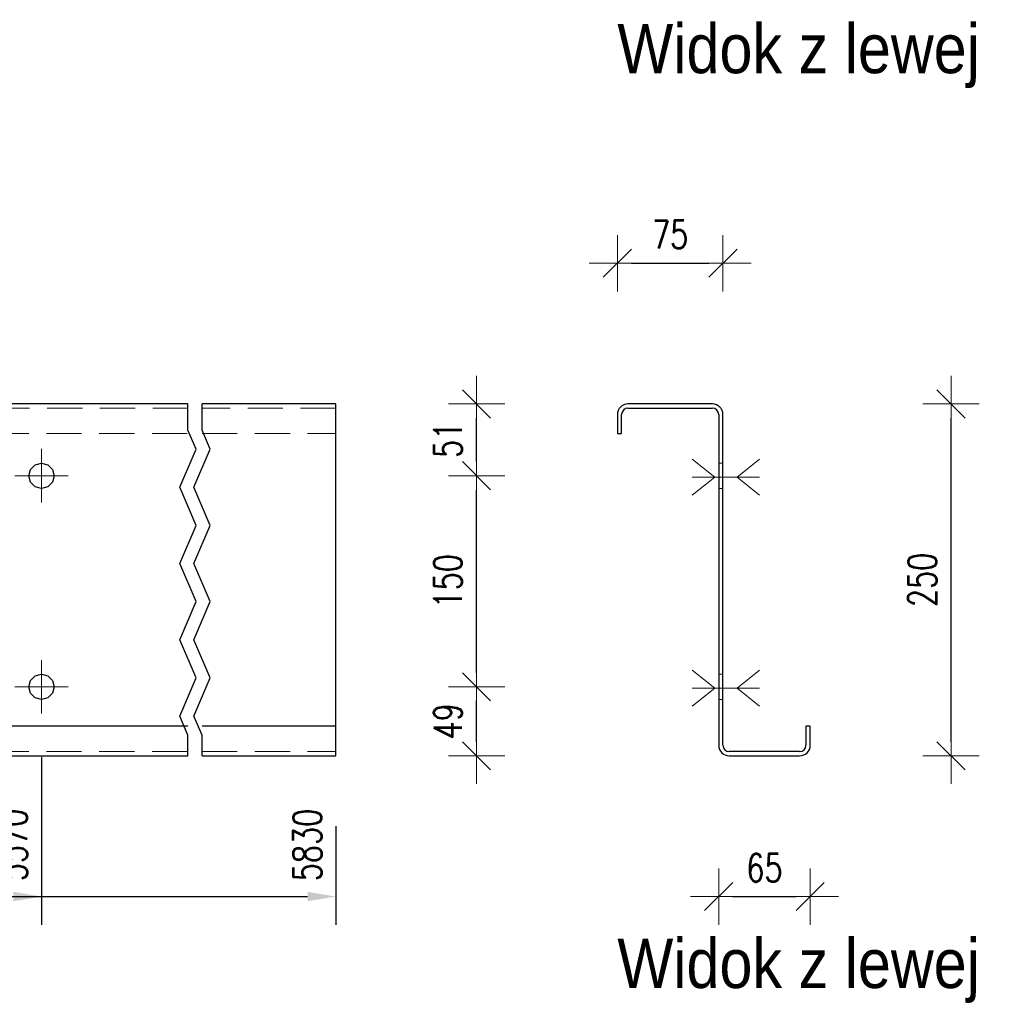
# Model space of a CAD drawing. Header units: millimetres. Extents: x -134 to 978, y 9358 to 10027.
# Tile 11 of 44: x 61 to 130, y 9609 to 9679. Entities that reach past the tile are written whole.
import ezdxf

# ---------------------------------------------------------------- set-up
doc = ezdxf.new("R2010")
doc.units = ezdxf.units.MM
doc.header["$LTSCALE"] = 10
doc.linetypes.add('HIDDEN', pattern=[0.375, 0.25, -0.125])
doc.linetypes.add('MITTE', pattern=[2, 1.25, -0.25, 0.25, -0.25])
doc.layers.get('Defpoints').update_dxf_attribs({"color": 1})
for name, color, linetype, lineweight in [('PS_Bolt', 4, 'Continuous', 13), ('PS_DIM', 4, 'Continuous', 13), ('PS_Hidden', 2, 'HIDDEN', 9), ('PS_Mid', 5, 'MITTE', 15), ('PS_Shape', 161, 'Continuous', 30), ('PS_SOLID', 7, 'Continuous', 30), ('PS_TEXT', 3, 'Continuous', 18)]:
    doc.layers.add(name, color=color, linetype=linetype, lineweight=lineweight)
doc.styles.add('gil', font='txt', dxfattribs={"width": 0.9})
doc.styles.add('simplex', font='simplex.shx', dxfattribs={"width": 0.75})
doc.dimstyles.new('1_10_GŁ_DS1-LS10', dxfattribs={"dimtxt": 2, "dimasz": 2, "dimexe": 2, "dimexo": 5, "dimgap": 1, "dimtad": 1, "dimjust": 4, "dimdec": 0, "dimlfac": 10, "dimtxsty": 'simplex', "dimblk1": 'NONE', "dimsah": 1, "dimcen": 2, "dimclrd": 256, "dimclre": 256, "dimclrt": 3, "dimadec": 1, "dimazin": 0, "dimtfac": 1, "dimtdec": 0, "dimtmove": 2, "dimatfit": 3, "dimfxl": 1, "dimarcsym": 0})
doc.dimstyles.new('1_10_PRZ_DS1-LS10', dxfattribs={"dimtxt": 2, "dimasz": 1, "dimexe": 2, "dimexo": 5, "dimgap": 1, "dimtad": 1, "dimdec": 0, "dimlfac": 10, "dimtxsty": 'simplex', "dimblk": 'dimznak', "dimcen": 2, "dimse1": 1, "dimse2": 1, "dimclrt": 3, "dimadec": 1, "dimazin": 0, "dimtfac": 1, "dimtdec": 0, "dimtix": 1, "dimtmove": 2, "dimatfit": 3, "dimldrblk": 'dim-grot', "dimfxl": 1, "dimarcsym": 0})

# ---------------------------------------------------------------- blocks, each defined once
blk = doc.blocks.new('*D91')
at = {"layer": 'Defpoints', "color": 0, "transparency": 16777216}
for p in [(62.399, 9631.34), (-86.601, 9626.44), (62.399, 9616.44)]:
    blk.add_point(p, dxfattribs=at)
at = {"layer": 'PS_DIM', "lineweight": -2, "transparency": 16777216}
for p, q in [((62.399, 9626.34), (62.399, 9614.44)), ((-86.601, 9621.44), (-86.601, 9614.44)), ((-86.601, 9616.44), (60.399, 9616.44))]:
    blk.add_line(p, q, dxfattribs=at)
at = {"layer": 'PS_DIM', "transparency": 16777216}
blk.add_solid([(60.399, 9616.773), (60.399, 9616.106), (62.399, 9616.44)], dxfattribs=at)
at = {"layer": 'PS_DIM', "color": 3, "transparency": 16777216, "insert": (60.379, 9620.102), "char_height": 2, "attachment_point": 5, "rotation": 90, "style": 'simplex'}
blk.add_mtext('5570', dxfattribs=at)
blk = doc.blocks.new('_None')
blk = doc.blocks.new('*D92')
at = {"layer": 'Defpoints', "color": 0, "transparency": 16777216}
for p in [(-86.601, 9626.44), (83.299, 9626.44), (83.299, 9616.44)]:
    blk.add_point(p, dxfattribs=at)
at = {"layer": 'PS_DIM', "lineweight": -2, "transparency": 16777216}
for p, q in [((-86.601, 9621.44), (-86.601, 9614.44)), ((83.299, 9621.44), (83.299, 9614.44)), ((-86.601, 9616.44), (81.299, 9616.44))]:
    blk.add_line(p, q, dxfattribs=at)
at = {"layer": 'PS_DIM', "transparency": 16777216}
blk.add_solid([(81.299, 9616.773), (81.299, 9616.106), (83.299, 9616.44)], dxfattribs=at)
at = {"layer": 'PS_DIM', "color": 3, "transparency": 16777216, "insert": (81.279, 9620.102), "char_height": 2, "attachment_point": 5, "rotation": 90, "style": 'simplex'}
blk.add_mtext('5830', dxfattribs=at)
blk = doc.blocks.new('dimznak')
at = {"color": 0}
for points in [[(0, 2), (0, -2)], [(-2, 0), (2, 0)]]:
    blk.add_lwpolyline(points, dxfattribs=at)
at = {"color": 2}
blk.add_lwpolyline([(1, 1), (-1, -1)], dxfattribs=at)
blk = doc.blocks.new('*D93')
at = {"layer": 'Defpoints', "color": 0, "transparency": 16777216}
for p in [(62.399, 9631.34), (93.299, 9631.34), (62.399, 9626.44)]:
    blk.add_point(p, dxfattribs=at)
at = {"layer": 'PS_DIM', "color": 0, "lineweight": -2, "transparency": 16777216}
blk.add_line((93.299, 9627.44), (93.299, 9630.34), dxfattribs=at)
for p, rotation in [((93.299, 9631.34), 90), ((93.299, 9626.44), 270)]:
    blk.add_blockref('dimznak', p, dxfattribs=dict(at, rotation=rotation))
at = {"layer": 'PS_DIM', "color": 3, "transparency": 16777216, "insert": (91.259, 9628.89), "char_height": 2, "attachment_point": 5, "rotation": 90, "style": 'simplex'}
blk.add_mtext('49', dxfattribs=at)
blk = doc.blocks.new('dim-grot')
blk.add_hatch(color=256).paths.add_polyline_path([(0, 0), (-2, 0.5), (-2, -0.5)])
blk.add_lwpolyline([(0, 0), (-2, 0.5), (-2, -0.5), (0, 0)])
blk = doc.blocks.new('*D94')
at = {"layer": 'Defpoints', "color": 0, "transparency": 16777216}
for p in [(62.399, 9646.34), (93.299, 9646.34), (62.399, 9631.34)]:
    blk.add_point(p, dxfattribs=at)
at = {"layer": 'PS_DIM', "color": 0, "lineweight": -2, "transparency": 16777216}
blk.add_line((93.299, 9632.34), (93.299, 9645.34), dxfattribs=at)
for p, rotation in [((93.299, 9646.34), 90), ((93.299, 9631.34), 270)]:
    blk.add_blockref('dimznak', p, dxfattribs=dict(at, rotation=rotation))
at = {"layer": 'PS_DIM', "color": 3, "transparency": 16777216, "insert": (91.259, 9638.84), "char_height": 2, "attachment_point": 5, "rotation": 90, "style": 'simplex'}
blk.add_mtext('150', dxfattribs=at)
blk = doc.blocks.new('*D95')
at = {"layer": 'Defpoints', "color": 0, "transparency": 16777216}
for p in [(62.399, 9651.44), (93.299, 9651.44), (62.399, 9646.34)]:
    blk.add_point(p, dxfattribs=at)
at = {"layer": 'PS_DIM', "color": 0, "lineweight": -2, "transparency": 16777216}
blk.add_line((93.299, 9647.34), (93.299, 9650.44), dxfattribs=at)
for p, rotation in [((93.299, 9651.44), 90), ((93.299, 9646.34), 270)]:
    blk.add_blockref('dimznak', p, dxfattribs=dict(at, rotation=rotation))
at = {"layer": 'PS_DIM', "color": 3, "transparency": 16777216, "insert": (91.259, 9648.89), "char_height": 2, "attachment_point": 5, "rotation": 90, "style": 'simplex'}
blk.add_mtext('51', dxfattribs=at)
blk = doc.blocks.new('*D96')
at = {"layer": 'Defpoints', "color": 0, "transparency": 16777216}
for p in [(110.499, 9627.703), (116.999, 9627.618), (116.999, 9616.44)]:
    blk.add_point(p, dxfattribs=at)
at = {"layer": 'PS_DIM', "color": 0, "lineweight": -2, "transparency": 16777216}
blk.add_line((111.499, 9616.44), (115.999, 9616.44), dxfattribs=at)
at = {"layer": 'PS_DIM', "color": 0, "lineweight": -2, "transparency": 16777216, "rotation": 180}
blk.add_blockref('dimznak', (110.499, 9616.44), dxfattribs=at)
at = {"layer": 'PS_DIM', "color": 0, "lineweight": -2, "transparency": 16777216}
blk.add_blockref('dimznak', (116.999, 9616.44), dxfattribs=at)
at = {"layer": 'PS_DIM', "color": 3, "transparency": 16777216, "insert": (113.749, 9618.48), "char_height": 2, "attachment_point": 5, "style": 'simplex'}
blk.add_mtext('65', dxfattribs=at)
blk = doc.blocks.new('*D97')
at = {"layer": 'Defpoints', "color": 0, "transparency": 16777216}
for p in [(110.799, 9661.44), (103.299, 9650.403), (110.799, 9650.022)]:
    blk.add_point(p, dxfattribs=at)
at = {"layer": 'PS_DIM', "color": 0, "lineweight": -2, "transparency": 16777216}
blk.add_line((104.299, 9661.44), (109.799, 9661.44), dxfattribs=at)
at = {"layer": 'PS_DIM', "color": 0, "lineweight": -2, "transparency": 16777216, "rotation": 180}
blk.add_blockref('dimznak', (103.299, 9661.44), dxfattribs=at)
at = {"layer": 'PS_DIM', "color": 0, "lineweight": -2, "transparency": 16777216}
blk.add_blockref('dimznak', (110.799, 9661.44), dxfattribs=at)
at = {"layer": 'PS_DIM', "color": 3, "transparency": 16777216, "insert": (107.049, 9663.48), "char_height": 2, "attachment_point": 5, "style": 'simplex'}
blk.add_mtext('75', dxfattribs=at)
blk = doc.blocks.new('*D98')
at = {"layer": 'Defpoints', "color": 0, "transparency": 16777216}
for p in [(116.999, 9651.44), (126.999, 9651.44), (116.999, 9626.44)]:
    blk.add_point(p, dxfattribs=at)
at = {"layer": 'PS_DIM', "color": 0, "lineweight": -2, "transparency": 16777216}
blk.add_line((126.999, 9627.44), (126.999, 9650.44), dxfattribs=at)
for p, rotation in [((126.999, 9651.44), 90), ((126.999, 9626.44), 270)]:
    blk.add_blockref('dimznak', p, dxfattribs=dict(at, rotation=rotation))
at = {"layer": 'PS_DIM', "color": 3, "transparency": 16777216, "insert": (124.959, 9638.94), "char_height": 2, "attachment_point": 5, "rotation": 90, "style": 'simplex'}
blk.add_mtext('250', dxfattribs=at)
blk = doc.blocks.new('*X595')
at = {"color": 3, "style": 'gil', "width": 0.9}
blk.add_text('Widok z lewej', height=3.5, dxfattribs=at).set_placement((103.299, 9674.94))
blk = doc.blocks.new('*X599')
at = {"color": 3, "linetype": 'Continuous'}
blk.add_line((62.399, 9646.24), (62.399, 9646.24), dxfattribs=at)
blk.add_line((62.399, 9646.24), (62.399, 9646.24), dxfattribs=at)
blk.add_line((62.399, 9646.24), (62.399, 9646.24), dxfattribs=at)
blk.add_line((62.399, 9646.24), (62.399, 9646.24), dxfattribs=at)
blk.add_line((62.399, 9646.24), (62.399, 9646.24), dxfattribs=at)
blk = doc.blocks.new('*X601')
at = {"color": 3, "linetype": 'Continuous'}
blk.add_line((62.399, 9631.24), (62.399, 9631.24), dxfattribs=at)
blk.add_line((62.399, 9631.24), (62.399, 9631.24), dxfattribs=at)
blk.add_line((62.399, 9631.24), (62.399, 9631.24), dxfattribs=at)
blk.add_line((62.399, 9631.24), (62.399, 9631.24), dxfattribs=at)
blk.add_line((62.399, 9631.24), (62.399, 9631.24), dxfattribs=at)
blk = doc.blocks.new('*X602')
at = {"color": 1}
for p, q in [((72.799, 9649.582), (72.799, 9651.44)), ((73.799, 9649.582), (73.799, 9651.44)), ((73.372, 9648.228), (72.799, 9649.582)), ((74.372, 9648.228), (73.799, 9649.582)), ((72.227, 9645.519), (73.372, 9648.228)), ((73.227, 9645.519), (74.372, 9648.228)), ((73.372, 9642.81), (72.227, 9645.519)), ((74.372, 9642.81), (73.227, 9645.519)), ((72.227, 9640.101), (73.372, 9642.81)), ((73.227, 9640.101), (74.372, 9642.81)), ((73.372, 9637.392), (72.227, 9640.101)), ((74.372, 9637.392), (73.227, 9640.101)), ((72.227, 9634.683), (73.372, 9637.392)), ((73.227, 9634.683), (74.372, 9637.392)), ((73.372, 9631.974), (72.227, 9634.683)), ((74.372, 9631.974), (73.227, 9634.683)), ((72.227, 9629.265), (73.372, 9631.974)), ((73.227, 9629.265), (74.372, 9631.974)), ((72.799, 9627.91), (72.227, 9629.265)), ((73.799, 9627.91), (73.227, 9629.265)), ((72.799, 9626.44), (72.799, 9627.91)), ((73.799, 9626.44), (73.799, 9627.91))]:
    blk.add_line(p, q, dxfattribs=at)
at = {"layer": 'PS_Hidden', "color": 2, "linetype": 'HIDDEN'}
for p, q in [((72.799, 9651.14), (43.999, 9651.14)), ((83.299, 9651.14), (73.799, 9651.14)), ((43.999, 9649.34), (72.799, 9649.34)), ((73.799, 9649.34), (83.299, 9649.34)), ((43.999, 9626.74), (72.799, 9626.74)), ((73.799, 9626.74), (83.299, 9626.74))]:
    blk.add_line(p, q, dxfattribs=at)
at = {"layer": 'PS_Mid', "color": 5, "linetype": 'MITTE'}
for p, q in [((62.399, 9648.24), (62.399, 9644.44)), ((64.299, 9646.34), (60.499, 9646.34)), ((62.399, 9633.24), (62.399, 9629.44)), ((64.299, 9631.34), (60.499, 9631.34))]:
    blk.add_line(p, q, dxfattribs=at)
at = {"layer": 'PS_SOLID', "color": 7, "linetype": 'Continuous'}
for p, q in [((62.399, 9651.44), (54.399, 9651.44)), ((72.799, 9651.44), (62.399, 9651.44)), ((83.299, 9651.44), (73.799, 9651.44)), ((83.299, 9628.54), (83.299, 9651.44)), ((61.62, 9646.79), (61.949, 9647.119)), ((61.949, 9647.119), (62.399, 9647.24)), ((62.399, 9647.24), (62.849, 9647.119)), ((62.849, 9647.119), (63.179, 9646.79)), ((61.499, 9646.34), (61.62, 9646.79)), ((61.62, 9645.89), (61.499, 9646.34)), ((63.179, 9646.79), (63.299, 9646.34)), ((63.299, 9646.34), (63.179, 9645.89)), ((61.949, 9645.56), (61.62, 9645.89)), ((63.179, 9645.89), (62.849, 9645.56)), ((62.399, 9645.44), (61.949, 9645.56)), ((62.849, 9645.56), (62.399, 9645.44)), ((61.499, 9631.34), (61.62, 9631.79)), ((61.62, 9631.79), (61.949, 9632.119)), ((61.949, 9632.119), (62.399, 9632.24)), ((62.399, 9632.24), (62.849, 9632.119)), ((62.849, 9632.119), (63.179, 9631.79)), ((63.179, 9631.79), (63.299, 9631.34)), ((61.62, 9630.89), (61.499, 9631.34)), ((63.299, 9631.34), (63.179, 9630.89)), ((61.949, 9630.56), (61.62, 9630.89)), ((62.399, 9630.44), (61.949, 9630.56)), ((62.849, 9630.56), (62.399, 9630.44)), ((63.179, 9630.89), (62.849, 9630.56)), ((72.799, 9628.54), (43.999, 9628.54)), ((83.299, 9628.54), (73.799, 9628.54)), ((83.299, 9626.44), (83.299, 9628.54)), ((43.999, 9626.44), (72.799, 9626.44)), ((73.799, 9626.44), (83.299, 9626.44))]:
    blk.add_line(p, q, dxfattribs=at)
blk = doc.blocks.new('*X606')
at = {"color": 3, "linetype": 'Continuous'}
for p, q in [((110.224, 9631.24), (108.624, 9632.52)), ((111.799, 9631.24), (113.399, 9632.52)), ((108.624, 9629.96), (110.224, 9631.24)), ((108.624, 9631.24), (113.399, 9631.24)), ((113.399, 9629.96), (111.799, 9631.24))]:
    blk.add_line(p, q, dxfattribs=at)
blk = doc.blocks.new('*X607')
at = {"color": 3, "linetype": 'Continuous'}
for p, q in [((110.224, 9631.24), (108.624, 9632.52)), ((111.799, 9631.24), (113.399, 9632.52)), ((108.624, 9629.96), (110.224, 9631.24)), ((108.624, 9631.24), (113.399, 9631.24)), ((113.399, 9629.96), (111.799, 9631.24))]:
    blk.add_line(p, q, dxfattribs=at)
blk = doc.blocks.new('*X608')
at = {"color": 3, "linetype": 'Continuous'}
for p, q in [((110.224, 9631.24), (108.624, 9632.52)), ((111.799, 9631.24), (113.399, 9632.52)), ((108.624, 9629.96), (110.224, 9631.24)), ((108.624, 9631.24), (113.399, 9631.24)), ((113.399, 9629.96), (111.799, 9631.24))]:
    blk.add_line(p, q, dxfattribs=at)
blk = doc.blocks.new('*X609')
at = {"color": 3, "linetype": 'Continuous'}
for p, q in [((110.224, 9646.24), (108.624, 9647.52)), ((111.799, 9646.24), (113.399, 9647.52)), ((108.624, 9644.96), (110.224, 9646.24)), ((108.624, 9646.24), (113.399, 9646.24)), ((113.399, 9644.96), (111.799, 9646.24))]:
    blk.add_line(p, q, dxfattribs=at)
blk = doc.blocks.new('*X610')
at = {"color": 3, "linetype": 'Continuous'}
for p, q in [((110.224, 9646.24), (108.624, 9647.52)), ((111.799, 9646.24), (113.399, 9647.52)), ((108.624, 9644.96), (110.224, 9646.24)), ((108.624, 9646.24), (113.399, 9646.24)), ((113.399, 9644.96), (111.799, 9646.24))]:
    blk.add_line(p, q, dxfattribs=at)
blk = doc.blocks.new('*X611')
at = {"color": 3, "linetype": 'Continuous'}
for p, q in [((110.224, 9631.24), (108.624, 9632.52)), ((111.799, 9631.24), (113.399, 9632.52)), ((108.624, 9629.96), (110.224, 9631.24)), ((108.624, 9631.24), (113.399, 9631.24)), ((113.399, 9629.96), (111.799, 9631.24))]:
    blk.add_line(p, q, dxfattribs=at)
blk = doc.blocks.new('*X612')
at = {"layer": 'PS_Hidden', "color": 2, "linetype": 'HIDDEN'}
for p, q in [((110.799, 9647.24), (110.499, 9647.24)), ((110.499, 9645.44), (110.799, 9645.44)), ((110.799, 9632.24), (110.499, 9632.24)), ((110.499, 9630.44), (110.799, 9630.44))]:
    blk.add_line(p, q, dxfattribs=at)
at = {"layer": 'PS_SOLID', "color": 7, "linetype": 'Continuous'}
for p, q in [((110.049, 9651.44), (104.049, 9651.44)), ((103.299, 9650.69), (103.299, 9649.34)), ((103.599, 9649.34), (103.599, 9650.69)), ((104.049, 9651.14), (110.049, 9651.14)), ((110.499, 9650.69), (110.499, 9627.19)), ((110.799, 9646.34), (110.799, 9650.69)), ((103.299, 9649.34), (103.599, 9649.34)), ((110.799, 9631.34), (110.799, 9646.34)), ((110.799, 9627.19), (110.799, 9631.34)), ((116.999, 9628.54), (116.699, 9628.54)), ((116.699, 9628.54), (116.699, 9627.19)), ((116.999, 9627.19), (116.999, 9628.54)), ((116.249, 9626.74), (111.249, 9626.74)), ((111.249, 9626.44), (116.249, 9626.44))]:
    blk.add_line(p, q, dxfattribs=at)
at = {"layer": 'PS_SOLID'}
for centre, radius, start, end in [((104.049, 9650.69), 0.75, 90, 180), ((110.049, 9650.69), 0.75, 360, 90), ((104.049, 9650.69), 0.45, 90, 180), ((110.049, 9650.69), 0.45, 360, 90), ((111.249, 9627.19), 0.75, 180, 270), ((111.249, 9627.19), 0.45, 180, 270), ((116.249, 9627.19), 0.45, 270, 0), ((116.249, 9627.19), 0.75, 270, 0)]:
    blk.add_arc(centre, radius, start, end, dxfattribs=at)
blk = doc.blocks.new('*X613')
at = {"color": 3, "linetype": 'Continuous'}
for p, q in [((110.224, 9646.24), (108.624, 9647.52)), ((111.799, 9646.24), (113.399, 9647.52)), ((108.624, 9644.96), (110.224, 9646.24)), ((108.624, 9646.24), (113.399, 9646.24)), ((113.399, 9644.96), (111.799, 9646.24))]:
    blk.add_line(p, q, dxfattribs=at)
blk = doc.blocks.new('*X614')
at = {"color": 3, "linetype": 'Continuous'}
for p, q in [((110.224, 9646.24), (108.624, 9647.52)), ((111.799, 9646.24), (113.399, 9647.52)), ((108.624, 9644.96), (110.224, 9646.24)), ((108.624, 9646.24), (113.399, 9646.24)), ((113.399, 9644.96), (111.799, 9646.24))]:
    blk.add_line(p, q, dxfattribs=at)
blk = doc.blocks.new('*X615')
at = {"color": 3, "style": 'gil', "width": 0.9}
blk.add_text('Widok z lewej', height=3.5, dxfattribs=at).set_placement((103.299, 9609.94))

msp = doc.modelspace()

# ---------------------------------------------------------------- block references
at = {"layer": 'PS_Bolt', "color": 3}
for name in ['*X609', '*X610', '*X613', '*X614', '*X599', '*X606', '*X607', '*X608', '*X611', '*X601']:
    msp.add_blockref(name, (0, 0), dxfattribs=at)
at = {"layer": 'PS_Shape', "color": 5}
for name in ['*X602', '*X612']:
    msp.add_blockref(name, (0, 0), dxfattribs=at)
at = {"layer": 'PS_TEXT'}
for name in ['*X595', '*X615']:
    msp.add_blockref(name, (0, 0), dxfattribs=at)

# ---------------------------------------------------------------- dimensions: what is measured, and where the dimension line sits
at = {"layer": 'PS_DIM'}
for base, p1, p2, picture, middle in [((110.799, 9661.44), (103.299, 9650.403), (110.799, 9650.022), '*D97', (107.049, 9663.48)), ((116.999, 9616.44), (110.499, 9627.703), (116.999, 9627.618), '*D96', (113.749, 9618.48))]:
    dim = msp.add_linear_dim(base=base, p1=p1, p2=p2, dimstyle='1_10_PRZ_DS1-LS10', dxfattribs=at)
    dim.commit()
    dim.dimension.update_dxf_attribs({"geometry": picture, "text_midpoint": middle, "dimtype": 128})
for base, p1, p2, picture, middle in [((93.299, 9651.44), (62.399, 9646.34), (62.399, 9651.44), '*D95', (91.259, 9648.89)), ((126.999, 9651.44), (116.999, 9626.44), (116.999, 9651.44), '*D98', (124.959, 9638.94)), ((93.299, 9646.34), (62.399, 9631.34), (62.399, 9646.34), '*D94', (91.259, 9638.84)), ((93.299, 9631.34), (62.399, 9626.44), (62.399, 9631.34), '*D93', (91.259, 9628.89))]:
    dim = msp.add_linear_dim(base=base, p1=p1, p2=p2, angle=90, dimstyle='1_10_PRZ_DS1-LS10', dxfattribs=at)
    dim.commit()
    dim.dimension.update_dxf_attribs({"geometry": picture, "text_midpoint": middle, "dimtype": 128})
for base, p2, text, picture, middle in [((62.399, 9616.44), (62.399, 9631.34), '5570', '*D91', (60.379, 9620.102)), ((83.299, 9616.44), (83.299, 9626.44), '5830', '*D92', (81.279, 9620.102))]:
    dim = msp.add_linear_dim(base=base, p1=(-86.601, 9626.44), p2=p2, text=text, dimstyle='1_10_GŁ_DS1-LS10', dxfattribs=at)
    dim.commit()
    dim.dimension.update_dxf_attribs({"geometry": picture, "text_midpoint": middle, "dimtype": 128, "text_rotation": 90})

doc.saveas('drawing.dxf')
